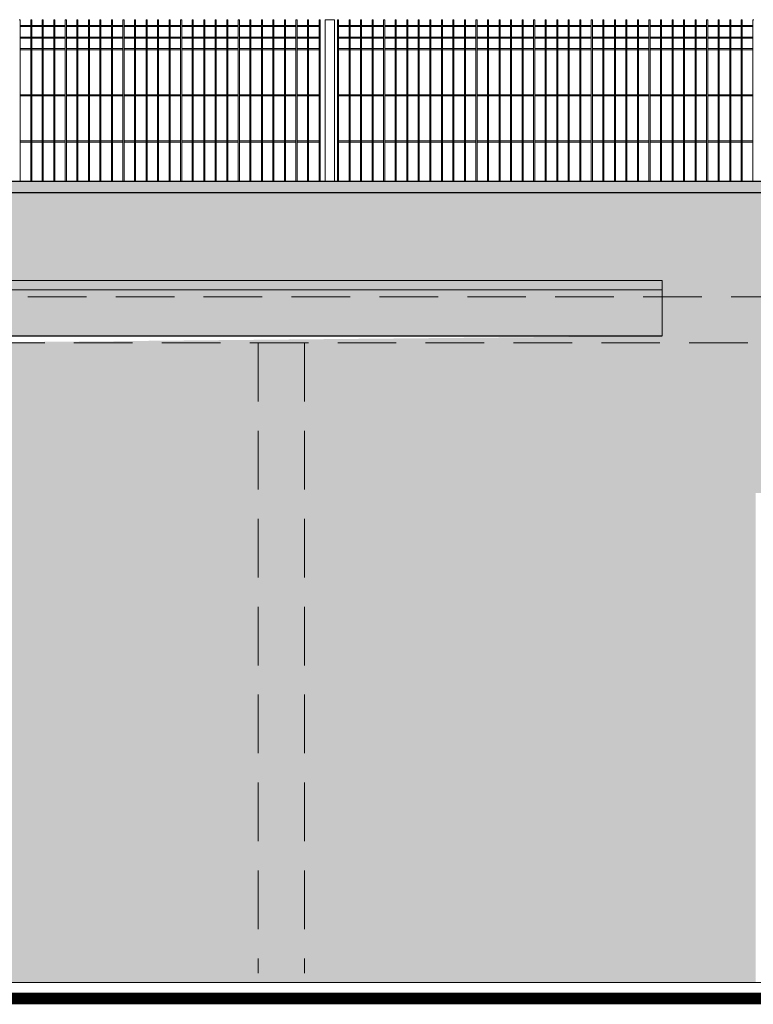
# Model space of a CAD drawing. Header units: millimetres. Extents: x 14041 to 23361, y -6349 to 12956.
# Tile 57 of 106: x 20625 to 20943, y 3650 to 4076. Entities that reach past the tile are written whole.
import ezdxf

# ---------------------------------------------------------------- set-up
doc = ezdxf.new("R2010")
doc.units = ezdxf.units.MM
doc.linetypes.add('KRESKOWA', pattern=[19.05, 12.7, -6.35])
for name, color, linetype, lineweight in [('A-ogrodzenie', 6, 'Continuous', 9), ('A-wypełnienie', 252, 'Continuous', 9), ('E-obrys', 7, 'Continuous', 9)]:
    doc.layers.add(name, color=color, linetype=linetype, lineweight=lineweight)

msp = doc.modelspace()

# ---------------------------------------------------------------- hatches: boundary and pattern name
at = {"layer": 'A-wypełnienie', "lineweight": 15, "ltscale": 2, "transparency": 33554687}
h = msp.add_hatch(color=252, dxfattribs=at)
h.dxf.hatch_style = 1
h.paths.add_polyline_path([(19674.41, 4006.13), (19627.53, 4006.13), (19627.54, 4001.13), (19628.04, 4001.13), (22273.54, 4001.13), (22273.54, 4006.13), (19835.04, 4006.13), (19723.52, 4006.13)])
h = msp.add_hatch(color=253, dxfattribs=at)
h.dxf.hatch_style = 1
h.paths.add_polyline_path([(19988.04, 3659.13), (19988.04, 3939.18), (19658.04, 3939.18), (19658.04, 3959.18), (19658.04, 3963.18), (20903.04, 3963.18), (20903.04, 3939.18), (20588.04, 3936.18), (20588.04, 3659.13), (20943.62, 3659.13), (20943.62, 3871.13), (21183.62, 3871.13), (21183.62, 3659.13), (21338.04, 3659.13), (21338.04, 3936.18), (21033.04, 3939.18), (21033.04, 3963.18), (22243.04, 3963.18), (22243.04, 3939.18), (22223.04, 3936.18), (22223.04, 3659.13), (22273.04, 3659.13), (22273.04, 4001.13), (19628.04, 4001.13), (19628.04, 3659.13), (19678.04, 3659.13), (19678.04, 3936.18), (19828.04, 3936.18), (19828.04, 3659.13)])
h = msp.add_hatch(color=252, dxfattribs=at)
h.dxf.hatch_style = 1
h.paths.add_polyline_path([(19658.04, 3963.18), (20903.04, 3963.18), (20903.04, 3939.18), (19658.04, 3939.18)])

# ---------------------------------------------------------------- linework, layer by layer
at = {"layer": 'A-ogrodzenie', "color": 96, "true_color": 0x036808}
for p, q in [((20624.37, 4076.18), (20624.83, 4076.18)), ((20624.83, 4006.13), (20624.83, 4076.18)), ((20624.83, 4073.65), (20629.37, 4073.65)), ((20629.37, 4006.13), (20629.37, 4076.18)), ((20629.37, 4076.18), (20629.83, 4076.18)), ((20629.83, 4006.13), (20629.83, 4076.18)), ((20629.83, 4073.65), (20634.37, 4073.65)), ((20634.37, 4006.13), (20634.37, 4076.18)), ((20634.37, 4076.18), (20634.83, 4076.18)), ((20634.83, 4006.13), (20634.83, 4076.18)), ((20634.83, 4073.65), (20639.37, 4073.65)), ((20639.37, 4006.13), (20639.37, 4076.18)), ((20639.37, 4076.18), (20639.83, 4076.18)), ((20639.83, 4006.13), (20639.83, 4076.18)), ((20639.83, 4073.65), (20644.37, 4073.65)), ((20644.37, 4006.13), (20644.37, 4076.18)), ((20644.37, 4076.18), (20644.83, 4076.18)), ((20644.83, 4006.13), (20644.83, 4076.18)), ((20644.83, 4073.65), (20649.37, 4073.65)), ((20649.37, 4006.13), (20649.37, 4076.18)), ((20649.37, 4076.18), (20649.83, 4076.18)), ((20649.83, 4006.13), (20649.83, 4076.18)), ((20649.83, 4073.65), (20654.37, 4073.65)), ((20654.37, 4006.13), (20654.37, 4076.18)), ((20654.37, 4076.18), (20654.83, 4076.18)), ((20654.83, 4006.13), (20654.83, 4076.18)), ((20654.83, 4073.65), (20659.37, 4073.65)), ((20659.37, 4006.13), (20659.37, 4076.18)), ((20659.37, 4076.18), (20659.83, 4076.18)), ((20659.37, 4076.18), (20659.83, 4076.18)), ((20659.83, 4006.13), (20659.83, 4076.18)), ((20659.83, 4073.65), (20664.37, 4073.65)), ((20664.37, 4006.13), (20664.37, 4076.18)), ((20664.83, 4076.18), (20664.37, 4076.18)), ((20664.83, 4006.13), (20664.83, 4076.18)), ((20664.83, 4073.65), (20669.37, 4073.65)), ((20669.37, 4006.13), (20669.37, 4076.18)), ((20669.37, 4076.18), (20669.83, 4076.18)), ((20669.83, 4006.13), (20669.83, 4076.18)), ((20669.83, 4073.65), (20674.37, 4073.65)), ((20674.37, 4006.13), (20674.37, 4076.18)), ((20674.37, 4076.18), (20674.83, 4076.18)), ((20674.83, 4006.13), (20674.83, 4076.18)), ((20674.83, 4073.65), (20679.37, 4073.65)), ((20679.37, 4006.13), (20679.37, 4076.18)), ((20679.37, 4076.18), (20679.83, 4076.18)), ((20679.83, 4006.13), (20679.83, 4076.18)), ((20679.83, 4073.65), (20684.37, 4073.65)), ((20684.37, 4006.13), (20684.37, 4076.18)), ((20684.37, 4076.18), (20684.83, 4076.18)), ((20684.83, 4006.13), (20684.83, 4076.18)), ((20684.83, 4073.65), (20689.37, 4073.65)), ((20689.37, 4006.13), (20689.37, 4076.18)), ((20689.37, 4076.18), (20689.83, 4076.18)), ((20689.83, 4006.13), (20689.83, 4076.18)), ((20689.83, 4073.65), (20694.37, 4073.65)), ((20694.37, 4006.13), (20694.37, 4076.18)), ((20694.37, 4076.18), (20694.83, 4076.18)), ((20694.83, 4006.13), (20694.83, 4076.18)), ((20694.83, 4073.65), (20699.37, 4073.65)), ((20699.37, 4006.13), (20699.37, 4076.18)), ((20699.37, 4076.18), (20699.83, 4076.18)), ((20699.83, 4006.13), (20699.83, 4076.18)), ((20699.83, 4073.65), (20704.37, 4073.65)), ((20704.37, 4006.13), (20704.37, 4076.18)), ((20704.37, 4076.18), (20704.83, 4076.18)), ((20704.83, 4006.13), (20704.83, 4076.18)), ((20704.83, 4073.65), (20709.37, 4073.65)), ((20709.37, 4006.13), (20709.37, 4076.18)), ((20709.37, 4076.18), (20709.83, 4076.18)), ((20709.83, 4006.13), (20709.83, 4076.18)), ((20709.83, 4073.65), (20714.37, 4073.65)), ((20714.37, 4006.13), (20714.37, 4076.18)), ((20714.37, 4076.18), (20714.83, 4076.18)), ((20714.83, 4006.13), (20714.83, 4076.18)), ((20714.83, 4073.65), (20719.37, 4073.65)), ((20719.37, 4006.13), (20719.37, 4076.18)), ((20719.37, 4076.18), (20719.83, 4076.18)), ((20719.83, 4006.13), (20719.83, 4076.18)), ((20719.83, 4073.65), (20724.37, 4073.65)), ((20724.37, 4006.13), (20724.37, 4076.18)), ((20724.37, 4076.18), (20724.83, 4076.18)), ((20724.83, 4006.13), (20724.83, 4076.18)), ((20724.83, 4073.65), (20729.37, 4073.65)), ((20729.37, 4006.13), (20729.37, 4076.18)), ((20729.37, 4076.18), (20729.83, 4076.18)), ((20729.83, 4006.13), (20729.83, 4076.18)), ((20729.83, 4073.65), (20734.37, 4073.65)), ((20734.37, 4006.13), (20734.37, 4076.18)), ((20734.37, 4076.18), (20734.83, 4076.18)), ((20734.83, 4006.13), (20734.83, 4076.18)), ((20734.83, 4073.65), (20739.37, 4073.65)), ((20739.37, 4006.13), (20739.37, 4076.18)), ((20739.37, 4076.18), (20739.83, 4076.18)), ((20739.83, 4006.13), (20739.83, 4076.18)), ((20739.83, 4073.65), (20744.37, 4073.65)), ((20744.37, 4006.13), (20744.37, 4076.18)), ((20744.37, 4076.18), (20744.83, 4076.18)), ((20744.83, 4006.13), (20744.83, 4076.18)), ((20744.83, 4073.65), (20749.37, 4073.65)), ((20749.37, 4006.13), (20749.37, 4076.18)), ((20749.37, 4076.18), (20749.83, 4076.18)), ((20749.83, 4006.13), (20749.83, 4076.18)), ((20749.83, 4073.65), (20754.37, 4073.65)), ((20754.37, 4006.13), (20754.37, 4076.18)), ((20754.37, 4076.18), (20754.83, 4076.18)), ((20754.83, 4006.13), (20754.83, 4076.18)), ((20757.04, 4076.18), (20757.04, 4006.13)), ((20757.04, 4076.18), (20761.04, 4076.18)), ((20761.04, 4076.18), (20761.04, 4006.13)), ((20762.37, 4006.13), (20762.37, 4076.18)), ((20762.37, 4076.18), (20762.83, 4076.18)), ((20762.37, 4076.18), (20762.83, 4076.18)), ((20762.83, 4006.13), (20762.83, 4076.18)), ((20762.83, 4073.65), (20767.37, 4073.65)), ((20767.37, 4006.13), (20767.37, 4076.18)), ((20767.37, 4076.18), (20767.83, 4076.18)), ((20767.83, 4006.13), (20767.83, 4076.18)), ((20767.83, 4073.65), (20772.37, 4073.65)), ((20772.37, 4006.13), (20772.37, 4076.18)), ((20772.37, 4076.18), (20772.83, 4076.18)), ((20772.83, 4006.13), (20772.83, 4076.18)), ((20772.83, 4073.65), (20777.37, 4073.65)), ((20777.37, 4006.13), (20777.37, 4076.18)), ((20777.37, 4076.18), (20777.83, 4076.18)), ((20777.83, 4006.13), (20777.83, 4076.18)), ((20777.83, 4073.65), (20782.37, 4073.65)), ((20782.37, 4006.13), (20782.37, 4076.18)), ((20782.37, 4076.18), (20782.83, 4076.18)), ((20782.83, 4006.13), (20782.83, 4076.18)), ((20782.83, 4073.65), (20787.37, 4073.65)), ((20787.37, 4006.13), (20787.37, 4076.18)), ((20787.37, 4076.18), (20787.83, 4076.18)), ((20787.83, 4006.13), (20787.83, 4076.18)), ((20787.83, 4073.65), (20792.37, 4073.65)), ((20792.37, 4006.13), (20792.37, 4076.18)), ((20792.37, 4076.18), (20792.83, 4076.18)), ((20792.83, 4006.13), (20792.83, 4076.18)), ((20792.83, 4073.65), (20797.37, 4073.65)), ((20797.37, 4006.13), (20797.37, 4076.18)), ((20797.37, 4076.18), (20797.83, 4076.18)), ((20797.83, 4006.13), (20797.83, 4076.18)), ((20797.83, 4073.65), (20802.37, 4073.65)), ((20802.37, 4006.13), (20802.37, 4076.18)), ((20802.37, 4076.18), (20802.83, 4076.18)), ((20802.83, 4006.13), (20802.83, 4076.18)), ((20802.83, 4073.65), (20807.37, 4073.65)), ((20807.37, 4006.13), (20807.37, 4076.18)), ((20807.37, 4076.18), (20807.83, 4076.18)), ((20807.83, 4006.13), (20807.83, 4076.18)), ((20807.83, 4073.65), (20812.37, 4073.65)), ((20812.37, 4006.13), (20812.37, 4076.18)), ((20812.37, 4076.18), (20812.83, 4076.18)), ((20812.83, 4006.13), (20812.83, 4076.18)), ((20812.83, 4073.65), (20817.37, 4073.65)), ((20817.37, 4006.13), (20817.37, 4076.18)), ((20817.37, 4076.18), (20817.83, 4076.18)), ((20817.83, 4006.13), (20817.83, 4076.18)), ((20817.83, 4073.65), (20822.37, 4073.65)), ((20822.37, 4006.13), (20822.37, 4076.18)), ((20822.37, 4076.18), (20822.83, 4076.18)), ((20822.83, 4006.13), (20822.83, 4076.18)), ((20822.83, 4073.65), (20827.37, 4073.65)), ((20827.37, 4006.13), (20827.37, 4076.18)), ((20827.37, 4076.18), (20827.83, 4076.18)), ((20827.83, 4006.13), (20827.83, 4076.18)), ((20827.83, 4073.65), (20832.37, 4073.65)), ((20832.37, 4006.13), (20832.37, 4076.18)), ((20832.37, 4076.18), (20832.83, 4076.18)), ((20832.83, 4006.13), (20832.83, 4076.18)), ((20832.83, 4073.65), (20837.37, 4073.65)), ((20837.37, 4006.13), (20837.37, 4076.18)), ((20837.37, 4076.18), (20837.83, 4076.18)), ((20837.83, 4006.13), (20837.83, 4076.18)), ((20837.83, 4073.65), (20842.37, 4073.65)), ((20842.37, 4006.13), (20842.37, 4076.18)), ((20842.37, 4076.18), (20842.83, 4076.18)), ((20842.83, 4006.13), (20842.83, 4076.18)), ((20842.83, 4073.65), (20847.37, 4073.65)), ((20847.37, 4006.13), (20847.37, 4076.18)), ((20847.37, 4076.18), (20847.83, 4076.18)), ((20847.83, 4006.13), (20847.83, 4076.18)), ((20847.83, 4073.65), (20852.37, 4073.65)), ((20852.37, 4006.13), (20852.37, 4076.18)), ((20852.37, 4076.18), (20852.83, 4076.18)), ((20852.83, 4006.13), (20852.83, 4076.18)), ((20852.83, 4073.65), (20857.37, 4073.65)), ((20857.37, 4006.13), (20857.37, 4076.18)), ((20857.37, 4076.18), (20857.83, 4076.18)), ((20857.83, 4006.13), (20857.83, 4076.18)), ((20857.83, 4073.65), (20862.37, 4073.65)), ((20862.37, 4006.13), (20862.37, 4076.18)), ((20862.37, 4076.18), (20862.83, 4076.18)), ((20862.83, 4006.13), (20862.83, 4076.18)), ((20862.83, 4073.65), (20867.37, 4073.65)), ((20867.37, 4006.13), (20867.37, 4076.18)), ((20867.37, 4076.18), (20867.83, 4076.18)), ((20867.83, 4006.13), (20867.83, 4076.18)), ((20867.83, 4073.65), (20872.37, 4073.65)), ((20872.37, 4006.13), (20872.37, 4076.18)), ((20872.37, 4076.18), (20872.83, 4076.18)), ((20872.83, 4006.13), (20872.83, 4076.18)), ((20872.83, 4073.65), (20877.37, 4073.65)), ((20877.37, 4006.13), (20877.37, 4076.18)), ((20877.37, 4076.18), (20877.83, 4076.18)), ((20877.83, 4006.13), (20877.83, 4076.18)), ((20877.83, 4073.65), (20882.37, 4073.65)), ((20882.37, 4006.13), (20882.37, 4076.18)), ((20882.37, 4076.18), (20882.83, 4076.18)), ((20882.83, 4006.13), (20882.83, 4076.18)), ((20882.83, 4073.65), (20887.37, 4073.65)), ((20887.37, 4006.13), (20887.37, 4076.18)), ((20887.37, 4076.18), (20887.83, 4076.18)), ((20887.83, 4006.13), (20887.83, 4076.18)), ((20887.83, 4073.65), (20892.37, 4073.65)), ((20892.37, 4006.13), (20892.37, 4076.18)), ((20892.37, 4076.18), (20892.83, 4076.18)), ((20892.83, 4006.13), (20892.83, 4076.18)), ((20892.83, 4073.65), (20897.37, 4073.65)), ((20897.37, 4006.13), (20897.37, 4076.18)), ((20897.37, 4076.18), (20897.83, 4076.18)), ((20897.83, 4006.13), (20897.83, 4076.18)), ((20897.83, 4073.65), (20902.37, 4073.65)), ((20902.37, 4006.13), (20902.37, 4076.18)), ((20902.37, 4076.18), (20902.83, 4076.18)), ((20902.83, 4006.13), (20902.83, 4076.18)), ((20902.83, 4073.65), (20907.37, 4073.65)), ((20907.37, 4006.13), (20907.37, 4076.18)), ((20907.37, 4076.18), (20907.83, 4076.18)), ((20907.83, 4006.13), (20907.83, 4076.18)), ((20907.83, 4073.65), (20912.37, 4073.65)), ((20912.37, 4006.13), (20912.37, 4076.18)), ((20912.37, 4076.18), (20912.83, 4076.18)), ((20912.83, 4006.13), (20912.83, 4076.18)), ((20912.83, 4073.65), (20917.37, 4073.65)), ((20917.37, 4006.13), (20917.37, 4076.18)), ((20917.37, 4076.18), (20917.83, 4076.18)), ((20917.37, 4076.18), (20917.83, 4076.18)), ((20917.83, 4006.13), (20917.83, 4076.18)), ((20917.83, 4073.65), (20922.37, 4073.65)), ((20922.37, 4006.13), (20922.37, 4076.18)), ((20922.83, 4076.18), (20922.37, 4076.18)), ((20922.83, 4006.13), (20922.83, 4076.18)), ((20922.83, 4073.65), (20927.37, 4073.65)), ((20927.37, 4006.13), (20927.37, 4076.18)), ((20927.37, 4076.18), (20927.83, 4076.18)), ((20927.83, 4006.13), (20927.83, 4076.18)), ((20927.83, 4073.65), (20932.37, 4073.65)), ((20932.37, 4006.13), (20932.37, 4076.18)), ((20932.37, 4076.18), (20932.83, 4076.18)), ((20932.83, 4006.13), (20932.83, 4076.18)), ((20932.83, 4073.65), (20937.37, 4073.65)), ((20937.37, 4006.13), (20937.37, 4076.18)), ((20937.37, 4076.18), (20937.83, 4076.18)), ((20937.83, 4006.13), (20937.83, 4076.18)), ((20937.83, 4073.65), (20942.37, 4073.65)), ((20942.37, 4006.13), (20942.37, 4076.18)), ((20942.37, 4076.18), (20942.83, 4076.18)), ((20624.83, 4073.18), (20629.37, 4073.18)), ((20629.83, 4073.18), (20634.37, 4073.18)), ((20634.83, 4073.18), (20639.37, 4073.18)), ((20639.83, 4073.18), (20644.37, 4073.18)), ((20644.83, 4073.18), (20649.37, 4073.18)), ((20649.83, 4073.18), (20654.37, 4073.18)), ((20654.83, 4073.18), (20659.37, 4073.18)), ((20659.83, 4073.18), (20664.37, 4073.18)), ((20664.83, 4073.18), (20669.37, 4073.18)), ((20669.83, 4073.18), (20674.37, 4073.18)), ((20674.83, 4073.18), (20679.37, 4073.18)), ((20679.83, 4073.18), (20684.37, 4073.18)), ((20684.83, 4073.18), (20689.37, 4073.18)), ((20689.83, 4073.18), (20694.37, 4073.18)), ((20694.83, 4073.18), (20699.37, 4073.18)), ((20699.83, 4073.18), (20704.37, 4073.18)), ((20704.83, 4073.18), (20709.37, 4073.18)), ((20709.83, 4073.18), (20714.37, 4073.18)), ((20714.83, 4073.18), (20719.37, 4073.18)), ((20719.83, 4073.18), (20724.37, 4073.18)), ((20724.83, 4073.18), (20729.37, 4073.18)), ((20729.83, 4073.18), (20734.37, 4073.18)), ((20734.83, 4073.18), (20739.37, 4073.18)), ((20739.83, 4073.18), (20744.37, 4073.18)), ((20744.83, 4073.18), (20749.37, 4073.18)), ((20749.83, 4073.18), (20754.37, 4073.18)), ((20762.83, 4073.18), (20767.37, 4073.18)), ((20767.83, 4073.18), (20772.37, 4073.18)), ((20772.83, 4073.18), (20777.37, 4073.18)), ((20777.83, 4073.18), (20782.37, 4073.18)), ((20782.83, 4073.18), (20787.37, 4073.18)), ((20787.83, 4073.18), (20792.37, 4073.18)), ((20792.83, 4073.18), (20797.37, 4073.18)), ((20797.83, 4073.18), (20802.37, 4073.18)), ((20802.83, 4073.18), (20807.37, 4073.18)), ((20807.83, 4073.18), (20812.37, 4073.18)), ((20812.83, 4073.18), (20817.37, 4073.18)), ((20817.83, 4073.18), (20822.37, 4073.18)), ((20822.83, 4073.18), (20827.37, 4073.18)), ((20827.83, 4073.18), (20832.37, 4073.18)), ((20832.83, 4073.18), (20837.37, 4073.18)), ((20837.83, 4073.18), (20842.37, 4073.18)), ((20842.83, 4073.18), (20847.37, 4073.18)), ((20847.83, 4073.18), (20852.37, 4073.18)), ((20852.83, 4073.18), (20857.37, 4073.18)), ((20857.83, 4073.18), (20862.37, 4073.18)), ((20862.83, 4073.18), (20867.37, 4073.18)), ((20867.83, 4073.18), (20872.37, 4073.18)), ((20872.83, 4073.18), (20877.37, 4073.18)), ((20877.83, 4073.18), (20882.37, 4073.18)), ((20882.83, 4073.18), (20887.37, 4073.18)), ((20887.83, 4073.18), (20892.37, 4073.18)), ((20892.83, 4073.18), (20897.37, 4073.18)), ((20897.83, 4073.18), (20902.37, 4073.18)), ((20902.83, 4073.18), (20907.37, 4073.18)), ((20907.83, 4073.18), (20912.37, 4073.18)), ((20912.83, 4073.18), (20917.37, 4073.18)), ((20917.83, 4073.18), (20922.37, 4073.18)), ((20922.83, 4073.18), (20927.37, 4073.18)), ((20927.83, 4073.18), (20932.37, 4073.18)), ((20932.83, 4073.18), (20937.37, 4073.18)), ((20937.83, 4073.18), (20942.37, 4073.18)), ((20624.83, 4068.65), (20629.37, 4068.65)), ((20624.83, 4068.18), (20629.37, 4068.18)), ((20629.83, 4068.65), (20634.37, 4068.65)), ((20629.83, 4068.18), (20634.37, 4068.18)), ((20634.83, 4068.65), (20639.37, 4068.65)), ((20634.83, 4068.18), (20639.37, 4068.18)), ((20639.83, 4068.65), (20644.37, 4068.65)), ((20639.83, 4068.18), (20644.37, 4068.18)), ((20644.83, 4068.65), (20649.37, 4068.65)), ((20644.83, 4068.18), (20649.37, 4068.18)), ((20649.83, 4068.65), (20654.37, 4068.65)), ((20649.83, 4068.18), (20654.37, 4068.18)), ((20654.83, 4068.65), (20659.37, 4068.65)), ((20654.83, 4068.18), (20659.37, 4068.18)), ((20659.83, 4068.65), (20664.37, 4068.65)), ((20659.83, 4068.18), (20664.37, 4068.18)), ((20664.83, 4068.65), (20669.37, 4068.65)), ((20664.83, 4068.18), (20669.37, 4068.18)), ((20669.83, 4068.65), (20674.37, 4068.65)), ((20669.83, 4068.18), (20674.37, 4068.18)), ((20674.83, 4068.65), (20679.37, 4068.65)), ((20674.83, 4068.18), (20679.37, 4068.18)), ((20679.83, 4068.65), (20684.37, 4068.65)), ((20679.83, 4068.18), (20684.37, 4068.18)), ((20684.83, 4068.65), (20689.37, 4068.65)), ((20684.83, 4068.18), (20689.37, 4068.18)), ((20689.83, 4068.65), (20694.37, 4068.65)), ((20689.83, 4068.18), (20694.37, 4068.18)), ((20694.83, 4068.65), (20699.37, 4068.65)), ((20694.83, 4068.18), (20699.37, 4068.18)), ((20699.83, 4068.65), (20704.37, 4068.65)), ((20699.83, 4068.18), (20704.37, 4068.18)), ((20704.83, 4068.65), (20709.37, 4068.65)), ((20704.83, 4068.18), (20709.37, 4068.18)), ((20709.83, 4068.65), (20714.37, 4068.65)), ((20709.83, 4068.18), (20714.37, 4068.18)), ((20714.83, 4068.65), (20719.37, 4068.65)), ((20714.83, 4068.18), (20719.37, 4068.18)), ((20719.83, 4068.65), (20724.37, 4068.65)), ((20719.83, 4068.18), (20724.37, 4068.18)), ((20724.83, 4068.65), (20729.37, 4068.65)), ((20724.83, 4068.18), (20729.37, 4068.18)), ((20729.83, 4068.65), (20734.37, 4068.65)), ((20729.83, 4068.18), (20734.37, 4068.18)), ((20734.83, 4068.65), (20739.37, 4068.65)), ((20734.83, 4068.18), (20739.37, 4068.18)), ((20739.83, 4068.65), (20744.37, 4068.65)), ((20739.83, 4068.18), (20744.37, 4068.18)), ((20744.83, 4068.65), (20749.37, 4068.65)), ((20744.83, 4068.18), (20749.37, 4068.18)), ((20749.83, 4068.65), (20754.37, 4068.65)), ((20749.83, 4068.18), (20754.37, 4068.18)), ((20762.83, 4068.65), (20767.37, 4068.65)), ((20762.83, 4068.18), (20767.37, 4068.18)), ((20767.83, 4068.65), (20772.37, 4068.65)), ((20767.83, 4068.18), (20772.37, 4068.18)), ((20772.83, 4068.65), (20777.37, 4068.65)), ((20772.83, 4068.18), (20777.37, 4068.18)), ((20777.83, 4068.65), (20782.37, 4068.65)), ((20777.83, 4068.18), (20782.37, 4068.18)), ((20782.83, 4068.65), (20787.37, 4068.65)), ((20782.83, 4068.18), (20787.37, 4068.18)), ((20787.83, 4068.65), (20792.37, 4068.65)), ((20787.83, 4068.18), (20792.37, 4068.18)), ((20792.83, 4068.65), (20797.37, 4068.65)), ((20792.83, 4068.18), (20797.37, 4068.18)), ((20797.83, 4068.65), (20802.37, 4068.65)), ((20797.83, 4068.18), (20802.37, 4068.18)), ((20802.83, 4068.65), (20807.37, 4068.65)), ((20802.83, 4068.18), (20807.37, 4068.18)), ((20807.83, 4068.65), (20812.37, 4068.65)), ((20807.83, 4068.18), (20812.37, 4068.18)), ((20812.83, 4068.65), (20817.37, 4068.65)), ((20812.83, 4068.18), (20817.37, 4068.18)), ((20817.83, 4068.65), (20822.37, 4068.65)), ((20817.83, 4068.18), (20822.37, 4068.18)), ((20822.83, 4068.65), (20827.37, 4068.65)), ((20822.83, 4068.18), (20827.37, 4068.18)), ((20827.83, 4068.65), (20832.37, 4068.65)), ((20827.83, 4068.18), (20832.37, 4068.18)), ((20832.83, 4068.65), (20837.37, 4068.65)), ((20832.83, 4068.18), (20837.37, 4068.18)), ((20837.83, 4068.65), (20842.37, 4068.65)), ((20837.83, 4068.18), (20842.37, 4068.18)), ((20842.83, 4068.65), (20847.37, 4068.65)), ((20842.83, 4068.18), (20847.37, 4068.18)), ((20847.83, 4068.65), (20852.37, 4068.65)), ((20847.83, 4068.18), (20852.37, 4068.18)), ((20852.83, 4068.65), (20857.37, 4068.65)), ((20852.83, 4068.18), (20857.37, 4068.18)), ((20857.83, 4068.65), (20862.37, 4068.65)), ((20857.83, 4068.18), (20862.37, 4068.18)), ((20862.83, 4068.65), (20867.37, 4068.65)), ((20862.83, 4068.18), (20867.37, 4068.18)), ((20867.83, 4068.65), (20872.37, 4068.65)), ((20867.83, 4068.18), (20872.37, 4068.18)), ((20872.83, 4068.65), (20877.37, 4068.65)), ((20872.83, 4068.18), (20877.37, 4068.18)), ((20877.83, 4068.65), (20882.37, 4068.65)), ((20877.83, 4068.18), (20882.37, 4068.18)), ((20882.83, 4068.65), (20887.37, 4068.65)), ((20882.83, 4068.18), (20887.37, 4068.18)), ((20887.83, 4068.65), (20892.37, 4068.65)), ((20887.83, 4068.18), (20892.37, 4068.18)), ((20892.83, 4068.65), (20897.37, 4068.65)), ((20892.83, 4068.18), (20897.37, 4068.18)), ((20897.83, 4068.65), (20902.37, 4068.65)), ((20897.83, 4068.18), (20902.37, 4068.18)), ((20902.83, 4068.65), (20907.37, 4068.65)), ((20902.83, 4068.18), (20907.37, 4068.18)), ((20907.83, 4068.65), (20912.37, 4068.65)), ((20907.83, 4068.18), (20912.37, 4068.18)), ((20912.83, 4068.65), (20917.37, 4068.65)), ((20912.83, 4068.18), (20917.37, 4068.18)), ((20917.83, 4068.65), (20922.37, 4068.65)), ((20917.83, 4068.18), (20922.37, 4068.18)), ((20922.83, 4068.65), (20927.37, 4068.65)), ((20922.83, 4068.18), (20927.37, 4068.18)), ((20927.83, 4068.65), (20932.37, 4068.65)), ((20927.83, 4068.18), (20932.37, 4068.18)), ((20932.83, 4068.65), (20937.37, 4068.65)), ((20932.83, 4068.18), (20937.37, 4068.18)), ((20937.83, 4068.65), (20942.37, 4068.65)), ((20937.83, 4068.18), (20942.37, 4068.18)), ((20624.83, 4063.65), (20629.37, 4063.65)), ((20624.83, 4063.18), (20629.37, 4063.18)), ((20629.83, 4063.65), (20634.37, 4063.65)), ((20629.83, 4063.18), (20634.37, 4063.18)), ((20634.83, 4063.65), (20639.37, 4063.65)), ((20634.83, 4063.18), (20639.37, 4063.18)), ((20639.83, 4063.65), (20644.37, 4063.65)), ((20639.83, 4063.18), (20644.37, 4063.18)), ((20644.83, 4063.65), (20649.37, 4063.65)), ((20644.83, 4063.18), (20649.37, 4063.18)), ((20649.83, 4063.65), (20654.37, 4063.65)), ((20649.83, 4063.18), (20654.37, 4063.18)), ((20654.83, 4063.65), (20659.37, 4063.65)), ((20654.83, 4063.18), (20659.37, 4063.18)), ((20659.83, 4063.65), (20664.37, 4063.65)), ((20659.83, 4063.18), (20664.37, 4063.18)), ((20664.83, 4063.65), (20669.37, 4063.65)), ((20664.83, 4063.18), (20669.37, 4063.18)), ((20669.83, 4063.65), (20674.37, 4063.65)), ((20669.83, 4063.18), (20674.37, 4063.18)), ((20674.83, 4063.65), (20679.37, 4063.65)), ((20674.83, 4063.18), (20679.37, 4063.18)), ((20679.83, 4063.65), (20684.37, 4063.65)), ((20679.83, 4063.18), (20684.37, 4063.18)), ((20684.83, 4063.65), (20689.37, 4063.65)), ((20684.83, 4063.18), (20689.37, 4063.18)), ((20689.83, 4063.65), (20694.37, 4063.65)), ((20689.83, 4063.18), (20694.37, 4063.18)), ((20694.83, 4063.65), (20699.37, 4063.65)), ((20694.83, 4063.18), (20699.37, 4063.18)), ((20699.83, 4063.65), (20704.37, 4063.65)), ((20699.83, 4063.18), (20704.37, 4063.18)), ((20704.83, 4063.65), (20709.37, 4063.65)), ((20704.83, 4063.18), (20709.37, 4063.18)), ((20709.83, 4063.65), (20714.37, 4063.65)), ((20709.83, 4063.18), (20714.37, 4063.18)), ((20714.83, 4063.65), (20719.37, 4063.65)), ((20714.83, 4063.18), (20719.37, 4063.18)), ((20719.83, 4063.65), (20724.37, 4063.65)), ((20719.83, 4063.18), (20724.37, 4063.18)), ((20724.83, 4063.65), (20729.37, 4063.65)), ((20724.83, 4063.18), (20729.37, 4063.18)), ((20729.83, 4063.65), (20734.37, 4063.65)), ((20729.83, 4063.18), (20734.37, 4063.18)), ((20734.83, 4063.65), (20739.37, 4063.65)), ((20734.83, 4063.18), (20739.37, 4063.18)), ((20739.83, 4063.65), (20744.37, 4063.65)), ((20739.83, 4063.18), (20744.37, 4063.18)), ((20744.83, 4063.65), (20749.37, 4063.65)), ((20744.83, 4063.18), (20749.37, 4063.18)), ((20749.83, 4063.65), (20754.37, 4063.65)), ((20749.83, 4063.18), (20754.37, 4063.18)), ((20762.83, 4063.65), (20767.83, 4063.65)), ((20762.83, 4063.18), (20767.83, 4063.18)), ((20767.83, 4063.65), (20772.37, 4063.65)), ((20767.83, 4063.18), (20772.37, 4063.18)), ((20772.83, 4063.65), (20777.37, 4063.65)), ((20772.83, 4063.18), (20777.37, 4063.18)), ((20777.83, 4063.65), (20782.37, 4063.65)), ((20777.83, 4063.18), (20782.37, 4063.18)), ((20782.83, 4063.65), (20787.37, 4063.65)), ((20782.83, 4063.18), (20787.37, 4063.18)), ((20787.83, 4063.65), (20792.37, 4063.65)), ((20787.83, 4063.18), (20792.37, 4063.18)), ((20792.83, 4063.65), (20797.37, 4063.65)), ((20792.83, 4063.18), (20797.37, 4063.18)), ((20797.83, 4063.65), (20802.37, 4063.65)), ((20797.83, 4063.18), (20802.37, 4063.18)), ((20802.83, 4063.65), (20807.37, 4063.65)), ((20802.83, 4063.18), (20807.37, 4063.18)), ((20807.83, 4063.65), (20812.37, 4063.65)), ((20807.83, 4063.18), (20812.37, 4063.18)), ((20812.83, 4063.65), (20817.37, 4063.65)), ((20812.83, 4063.18), (20817.37, 4063.18)), ((20817.83, 4063.65), (20822.37, 4063.65)), ((20817.83, 4063.18), (20822.37, 4063.18)), ((20822.83, 4063.65), (20827.37, 4063.65)), ((20822.83, 4063.18), (20827.37, 4063.18)), ((20827.83, 4063.65), (20832.37, 4063.65)), ((20827.83, 4063.18), (20832.37, 4063.18)), ((20832.83, 4063.65), (20837.37, 4063.65)), ((20832.83, 4063.18), (20837.37, 4063.18)), ((20837.83, 4063.65), (20842.37, 4063.65)), ((20837.83, 4063.18), (20842.37, 4063.18)), ((20842.83, 4063.65), (20847.37, 4063.65)), ((20842.83, 4063.18), (20847.37, 4063.18)), ((20847.83, 4063.65), (20852.37, 4063.65)), ((20847.83, 4063.18), (20852.37, 4063.18)), ((20852.83, 4063.65), (20857.37, 4063.65)), ((20852.83, 4063.18), (20857.37, 4063.18)), ((20857.83, 4063.65), (20862.37, 4063.65)), ((20857.83, 4063.18), (20862.37, 4063.18)), ((20862.83, 4063.65), (20867.37, 4063.65)), ((20862.83, 4063.18), (20867.37, 4063.18)), ((20867.83, 4063.65), (20872.37, 4063.65)), ((20867.83, 4063.18), (20872.37, 4063.18)), ((20872.83, 4063.65), (20877.37, 4063.65)), ((20872.83, 4063.18), (20877.37, 4063.18)), ((20877.83, 4063.65), (20882.37, 4063.65)), ((20877.83, 4063.18), (20882.37, 4063.18)), ((20882.83, 4063.65), (20887.37, 4063.65)), ((20882.83, 4063.18), (20887.37, 4063.18)), ((20887.83, 4063.65), (20892.37, 4063.65)), ((20887.83, 4063.18), (20892.37, 4063.18)), ((20892.83, 4063.65), (20897.37, 4063.65)), ((20892.83, 4063.18), (20897.37, 4063.18)), ((20897.83, 4063.65), (20902.37, 4063.65)), ((20897.83, 4063.18), (20902.37, 4063.18)), ((20902.83, 4063.65), (20907.37, 4063.65)), ((20902.83, 4063.18), (20907.37, 4063.18)), ((20907.83, 4063.65), (20912.37, 4063.65)), ((20907.83, 4063.18), (20912.37, 4063.18)), ((20912.83, 4063.65), (20917.37, 4063.65)), ((20912.83, 4063.18), (20917.37, 4063.18)), ((20917.83, 4063.65), (20922.37, 4063.65)), ((20917.83, 4063.18), (20922.37, 4063.18)), ((20922.83, 4063.65), (20927.37, 4063.65)), ((20922.83, 4063.18), (20927.37, 4063.18)), ((20927.83, 4063.65), (20932.37, 4063.65)), ((20927.83, 4063.18), (20932.37, 4063.18)), ((20932.83, 4063.65), (20937.37, 4063.65)), ((20932.83, 4063.18), (20937.37, 4063.18)), ((20937.83, 4063.65), (20942.37, 4063.65)), ((20937.83, 4063.18), (20942.37, 4063.18)), ((20624.83, 4043.65), (20629.37, 4043.65)), ((20624.83, 4043.18), (20629.37, 4043.18)), ((20629.83, 4043.65), (20634.37, 4043.65)), ((20629.83, 4043.18), (20634.37, 4043.18)), ((20634.83, 4043.65), (20639.37, 4043.65)), ((20634.83, 4043.18), (20639.37, 4043.18)), ((20639.83, 4043.65), (20644.37, 4043.65)), ((20639.83, 4043.18), (20644.37, 4043.18)), ((20644.83, 4043.65), (20649.37, 4043.65)), ((20644.83, 4043.18), (20649.37, 4043.18)), ((20649.83, 4043.65), (20654.37, 4043.65)), ((20649.83, 4043.18), (20654.37, 4043.18)), ((20654.83, 4043.65), (20659.37, 4043.65)), ((20654.83, 4043.18), (20659.37, 4043.18)), ((20659.83, 4043.65), (20664.37, 4043.65)), ((20659.83, 4043.18), (20664.37, 4043.18)), ((20664.83, 4043.65), (20669.37, 4043.65)), ((20664.83, 4043.18), (20669.37, 4043.18)), ((20669.83, 4043.65), (20674.37, 4043.65)), ((20669.83, 4043.18), (20674.37, 4043.18)), ((20674.83, 4043.65), (20679.37, 4043.65)), ((20674.83, 4043.18), (20679.37, 4043.18)), ((20679.83, 4043.65), (20684.37, 4043.65)), ((20679.83, 4043.18), (20684.37, 4043.18)), ((20684.83, 4043.65), (20689.37, 4043.65)), ((20684.83, 4043.18), (20689.37, 4043.18)), ((20689.83, 4043.65), (20694.37, 4043.65)), ((20689.83, 4043.18), (20694.37, 4043.18)), ((20694.83, 4043.65), (20699.37, 4043.65)), ((20694.83, 4043.18), (20699.37, 4043.18)), ((20699.83, 4043.65), (20704.37, 4043.65)), ((20699.83, 4043.18), (20704.37, 4043.18)), ((20704.83, 4043.65), (20709.37, 4043.65)), ((20704.83, 4043.18), (20709.37, 4043.18)), ((20709.83, 4043.65), (20714.37, 4043.65)), ((20709.83, 4043.18), (20714.37, 4043.18)), ((20714.83, 4043.65), (20719.37, 4043.65)), ((20714.83, 4043.18), (20719.37, 4043.18)), ((20719.83, 4043.65), (20724.37, 4043.65)), ((20719.83, 4043.18), (20724.37, 4043.18)), ((20724.83, 4043.65), (20729.37, 4043.65)), ((20724.83, 4043.18), (20729.37, 4043.18)), ((20729.83, 4043.65), (20734.37, 4043.65)), ((20729.83, 4043.18), (20734.37, 4043.18)), ((20734.83, 4043.65), (20739.37, 4043.65)), ((20734.83, 4043.18), (20739.37, 4043.18)), ((20739.83, 4043.65), (20744.37, 4043.65)), ((20739.83, 4043.18), (20744.37, 4043.18)), ((20744.83, 4043.65), (20749.37, 4043.65)), ((20744.83, 4043.18), (20749.37, 4043.18)), ((20749.83, 4043.65), (20754.37, 4043.65)), ((20749.83, 4043.18), (20754.37, 4043.18)), ((20762.37, 4043.65), (20767.37, 4043.65)), ((20762.37, 4043.18), (20767.37, 4043.18)), ((20767.83, 4043.65), (20772.37, 4043.65)), ((20767.83, 4043.18), (20772.37, 4043.18)), ((20772.83, 4043.65), (20777.37, 4043.65)), ((20772.83, 4043.18), (20777.37, 4043.18)), ((20777.83, 4043.65), (20782.37, 4043.65)), ((20777.83, 4043.18), (20782.37, 4043.18)), ((20782.83, 4043.65), (20787.37, 4043.65)), ((20782.83, 4043.18), (20787.37, 4043.18)), ((20787.83, 4043.65), (20792.37, 4043.65)), ((20787.83, 4043.18), (20792.37, 4043.18)), ((20792.83, 4043.65), (20797.37, 4043.65)), ((20792.83, 4043.18), (20797.37, 4043.18)), ((20797.83, 4043.65), (20802.37, 4043.65)), ((20797.83, 4043.18), (20802.37, 4043.18)), ((20802.83, 4043.65), (20807.37, 4043.65)), ((20802.83, 4043.18), (20807.37, 4043.18)), ((20807.83, 4043.65), (20812.37, 4043.65)), ((20807.83, 4043.18), (20812.37, 4043.18)), ((20812.83, 4043.65), (20817.37, 4043.65)), ((20812.83, 4043.18), (20817.37, 4043.18)), ((20817.83, 4043.65), (20822.37, 4043.65)), ((20817.83, 4043.18), (20822.37, 4043.18)), ((20822.83, 4043.65), (20827.37, 4043.65)), ((20822.83, 4043.18), (20827.37, 4043.18)), ((20827.83, 4043.65), (20832.37, 4043.65)), ((20827.83, 4043.18), (20832.37, 4043.18)), ((20832.83, 4043.65), (20837.37, 4043.65)), ((20832.83, 4043.18), (20837.37, 4043.18)), ((20837.83, 4043.65), (20842.37, 4043.65)), ((20837.83, 4043.18), (20842.37, 4043.18)), ((20842.83, 4043.65), (20847.37, 4043.65)), ((20842.83, 4043.18), (20847.37, 4043.18)), ((20847.83, 4043.65), (20852.37, 4043.65)), ((20847.83, 4043.18), (20852.37, 4043.18)), ((20852.83, 4043.65), (20857.37, 4043.65)), ((20852.83, 4043.18), (20857.37, 4043.18)), ((20857.83, 4043.65), (20862.37, 4043.65)), ((20857.83, 4043.18), (20862.37, 4043.18)), ((20862.83, 4043.65), (20867.37, 4043.65)), ((20862.83, 4043.18), (20867.37, 4043.18)), ((20867.83, 4043.65), (20872.37, 4043.65)), ((20867.83, 4043.18), (20872.37, 4043.18)), ((20872.83, 4043.65), (20877.37, 4043.65)), ((20872.83, 4043.18), (20877.37, 4043.18)), ((20877.83, 4043.65), (20882.37, 4043.65)), ((20877.83, 4043.18), (20882.37, 4043.18)), ((20882.83, 4043.65), (20887.37, 4043.65)), ((20882.83, 4043.18), (20887.37, 4043.18)), ((20887.83, 4043.65), (20892.37, 4043.65)), ((20887.83, 4043.18), (20892.37, 4043.18)), ((20892.83, 4043.65), (20897.37, 4043.65)), ((20892.83, 4043.18), (20897.37, 4043.18)), ((20897.83, 4043.65), (20902.37, 4043.65)), ((20897.83, 4043.18), (20902.37, 4043.18)), ((20902.83, 4043.65), (20907.37, 4043.65)), ((20902.83, 4043.18), (20907.37, 4043.18)), ((20907.83, 4043.65), (20912.37, 4043.65)), ((20907.83, 4043.18), (20912.37, 4043.18)), ((20912.83, 4043.65), (20917.37, 4043.65)), ((20912.83, 4043.18), (20917.37, 4043.18)), ((20917.83, 4043.65), (20922.37, 4043.65)), ((20917.83, 4043.18), (20922.37, 4043.18)), ((20922.83, 4043.65), (20927.37, 4043.65)), ((20922.83, 4043.18), (20927.37, 4043.18)), ((20927.83, 4043.65), (20932.37, 4043.65)), ((20927.83, 4043.18), (20932.37, 4043.18)), ((20932.83, 4043.65), (20937.37, 4043.65)), ((20932.83, 4043.18), (20937.37, 4043.18)), ((20937.83, 4043.65), (20942.37, 4043.65)), ((20937.83, 4043.18), (20942.37, 4043.18)), ((20624.83, 4023.65), (20629.37, 4023.65)), ((20624.83, 4023.18), (20629.37, 4023.18)), ((20629.83, 4023.65), (20634.37, 4023.65)), ((20629.83, 4023.18), (20634.37, 4023.18)), ((20634.83, 4023.65), (20639.37, 4023.65)), ((20634.83, 4023.18), (20639.37, 4023.18)), ((20639.83, 4023.65), (20644.37, 4023.65)), ((20639.83, 4023.18), (20644.37, 4023.18)), ((20644.83, 4023.65), (20649.37, 4023.65)), ((20644.83, 4023.18), (20649.37, 4023.18)), ((20649.83, 4023.65), (20654.37, 4023.65)), ((20649.83, 4023.18), (20654.37, 4023.18)), ((20654.83, 4023.65), (20659.37, 4023.65)), ((20654.83, 4023.18), (20659.37, 4023.18)), ((20659.83, 4023.65), (20664.37, 4023.65)), ((20659.83, 4023.18), (20664.37, 4023.18)), ((20664.83, 4023.65), (20669.37, 4023.65)), ((20664.83, 4023.18), (20669.37, 4023.18)), ((20669.83, 4023.65), (20674.37, 4023.65)), ((20669.83, 4023.18), (20674.37, 4023.18)), ((20674.83, 4023.65), (20679.37, 4023.65)), ((20674.83, 4023.18), (20679.37, 4023.18)), ((20679.83, 4023.65), (20684.37, 4023.65)), ((20679.83, 4023.18), (20684.37, 4023.18)), ((20684.83, 4023.65), (20689.37, 4023.65)), ((20684.83, 4023.18), (20689.37, 4023.18)), ((20689.83, 4023.65), (20694.37, 4023.65)), ((20689.83, 4023.18), (20694.37, 4023.18)), ((20694.83, 4023.65), (20699.37, 4023.65)), ((20694.83, 4023.18), (20699.37, 4023.18)), ((20699.83, 4023.65), (20704.37, 4023.65)), ((20699.83, 4023.18), (20704.37, 4023.18)), ((20704.83, 4023.65), (20709.37, 4023.65)), ((20704.83, 4023.18), (20709.37, 4023.18)), ((20709.83, 4023.65), (20714.37, 4023.65)), ((20709.83, 4023.18), (20714.37, 4023.18)), ((20714.83, 4023.65), (20719.37, 4023.65)), ((20714.83, 4023.18), (20719.37, 4023.18)), ((20719.83, 4023.65), (20724.37, 4023.65)), ((20719.83, 4023.18), (20724.37, 4023.18)), ((20724.83, 4023.65), (20729.37, 4023.65)), ((20724.83, 4023.18), (20729.37, 4023.18)), ((20729.83, 4023.65), (20734.37, 4023.65)), ((20729.83, 4023.18), (20734.37, 4023.18)), ((20734.83, 4023.65), (20739.37, 4023.65)), ((20734.83, 4023.18), (20739.37, 4023.18)), ((20739.83, 4023.65), (20744.37, 4023.65)), ((20739.83, 4023.18), (20744.37, 4023.18)), ((20744.83, 4023.65), (20749.37, 4023.65)), ((20744.83, 4023.18), (20749.37, 4023.18)), ((20749.83, 4023.65), (20754.37, 4023.65)), ((20749.83, 4023.18), (20754.37, 4023.18)), ((20762.83, 4023.65), (20767.83, 4023.65)), ((20762.83, 4023.18), (20767.83, 4023.18)), ((20767.83, 4023.65), (20772.37, 4023.65)), ((20767.83, 4023.18), (20772.37, 4023.18)), ((20772.83, 4023.65), (20777.83, 4023.65)), ((20772.83, 4023.18), (20777.83, 4023.18)), ((20777.83, 4023.65), (20782.37, 4023.65)), ((20777.83, 4023.18), (20782.37, 4023.18)), ((20782.83, 4023.65), (20787.37, 4023.65)), ((20782.83, 4023.18), (20787.37, 4023.18)), ((20787.83, 4023.65), (20792.37, 4023.65)), ((20787.83, 4023.18), (20792.37, 4023.18)), ((20792.83, 4023.65), (20797.37, 4023.65)), ((20792.83, 4023.18), (20797.37, 4023.18)), ((20797.83, 4023.65), (20802.37, 4023.65)), ((20797.83, 4023.18), (20802.37, 4023.18)), ((20802.83, 4023.65), (20807.37, 4023.65)), ((20802.83, 4023.18), (20807.37, 4023.18)), ((20807.83, 4023.65), (20812.37, 4023.65)), ((20807.83, 4023.18), (20812.37, 4023.18)), ((20812.83, 4023.65), (20817.37, 4023.65)), ((20812.83, 4023.18), (20817.37, 4023.18)), ((20817.83, 4023.65), (20822.37, 4023.65)), ((20817.83, 4023.18), (20822.37, 4023.18)), ((20822.83, 4023.65), (20827.37, 4023.65)), ((20822.83, 4023.18), (20827.37, 4023.18)), ((20827.83, 4023.65), (20832.37, 4023.65)), ((20827.83, 4023.18), (20832.37, 4023.18)), ((20832.83, 4023.65), (20837.37, 4023.65)), ((20832.83, 4023.18), (20837.37, 4023.18)), ((20837.83, 4023.65), (20842.37, 4023.65)), ((20837.83, 4023.18), (20842.37, 4023.18)), ((20842.83, 4023.65), (20847.37, 4023.65)), ((20842.83, 4023.18), (20847.37, 4023.18)), ((20847.83, 4023.65), (20852.37, 4023.65)), ((20847.83, 4023.18), (20852.37, 4023.18)), ((20852.83, 4023.65), (20857.37, 4023.65)), ((20852.83, 4023.18), (20857.37, 4023.18)), ((20857.83, 4023.65), (20862.37, 4023.65)), ((20857.83, 4023.18), (20862.37, 4023.18)), ((20862.83, 4023.65), (20867.37, 4023.65)), ((20862.83, 4023.18), (20867.37, 4023.18)), ((20867.83, 4023.65), (20872.37, 4023.65)), ((20867.83, 4023.18), (20872.37, 4023.18)), ((20872.83, 4023.65), (20877.37, 4023.65)), ((20872.83, 4023.18), (20877.37, 4023.18)), ((20877.83, 4023.65), (20882.37, 4023.65)), ((20877.83, 4023.18), (20882.37, 4023.18)), ((20882.83, 4023.65), (20887.37, 4023.65)), ((20882.83, 4023.18), (20887.37, 4023.18)), ((20887.83, 4023.65), (20892.37, 4023.65)), ((20887.83, 4023.18), (20892.37, 4023.18)), ((20892.83, 4023.65), (20897.37, 4023.65)), ((20892.83, 4023.18), (20897.37, 4023.18)), ((20897.83, 4023.65), (20902.37, 4023.65)), ((20897.83, 4023.18), (20902.37, 4023.18)), ((20902.83, 4023.65), (20907.37, 4023.65)), ((20902.83, 4023.18), (20907.37, 4023.18)), ((20907.83, 4023.65), (20912.37, 4023.65)), ((20907.83, 4023.18), (20912.37, 4023.18)), ((20912.83, 4023.65), (20917.37, 4023.65)), ((20912.83, 4023.18), (20917.37, 4023.18)), ((20917.83, 4023.65), (20922.37, 4023.65)), ((20917.83, 4023.18), (20922.37, 4023.18)), ((20922.83, 4023.65), (20927.37, 4023.65)), ((20922.83, 4023.18), (20927.37, 4023.18)), ((20927.83, 4023.65), (20932.37, 4023.65)), ((20927.83, 4023.18), (20932.37, 4023.18)), ((20932.83, 4023.65), (20937.37, 4023.65)), ((20932.83, 4023.18), (20937.37, 4023.18)), ((20937.83, 4023.65), (20942.37, 4023.65)), ((20937.83, 4023.18), (20942.37, 4023.18))]:
    msp.add_line(p, q, dxfattribs=at)
at = {"layer": 'A-wypełnienie', "lineweight": 15, "ltscale": 2}
msp.add_lwpolyline([(19658.04, 3963.18), (20903.04, 3963.18), (20903.04, 3939.18), (19658.04, 3939.18)], close=True, dxfattribs=at)
at = {"layer": 'E-obrys', "lineweight": 30}
for p, q in [((22273.54, 4006.13), (19627.53, 4006.13)), ((22273.54, 4001.13), (19627.54, 4001.13)), ((19658.04, 3939.18), (20903.04, 3939.18))]:
    msp.add_line(p, q, dxfattribs=at)
at = {"layer": 'E-obrys', "ltscale": 2}
for p, q in [((19658.04, 3963.18), (20903.04, 3963.18)), ((20903.04, 3939.18), (20903.04, 3963.18)), ((19658.04, 3959.18), (20903.04, 3959.18))]:
    msp.add_line(p, q, dxfattribs=at)
at = {"layer": 'E-obrys', "linetype": 'KRESKOWA', "ltscale": 2}
for p, q in [((19828.04, 3956.18), (21948.04, 3956.18)), ((19848.04, 3936.18), (21928.04, 3936.18)), ((20728.04, 3936.18), (20728.04, 3663.13)), ((20748.04, 3936.18), (20748.04, 3663.13))]:
    msp.add_line(p, q, dxfattribs=at)
at = {"layer": 'E-obrys'}
msp.add_line((22373.77, 3659.13), (19517.29, 3659.13), dxfattribs=at)
at = {"layer": 'E-obrys', "const_width": 5}
msp.add_lwpolyline([(22400.24, 3652.13), (19512.4, 3652.13)], dxfattribs=at)

doc.saveas('drawing.dxf')
